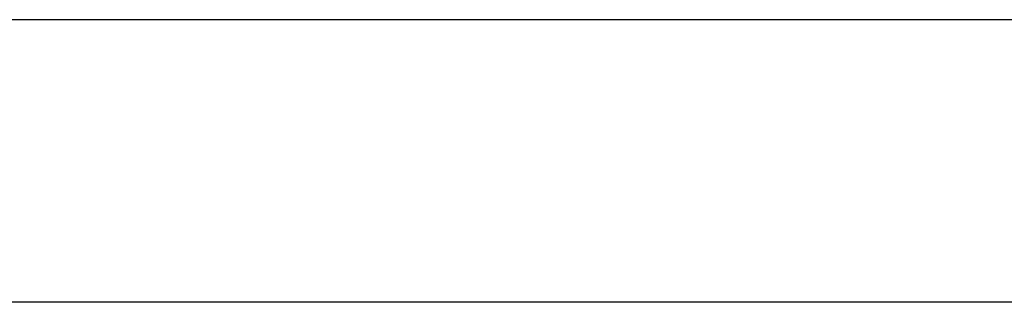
# Model space of a CAD drawing. Header units: millimetres. Extents: x 138 to 555, y 26 to 334.
# Tile 24 of 202: x 210.71 to 217.16, y 62.12 to 63.97. Entities that reach past the tile are written whole.
import ezdxf

# ---------------------------------------------------------------- set-up
doc = ezdxf.new("R2010")
doc.units = ezdxf.units.MM
for name, color, linetype in [('BottomLayer', 5, 'Continuous'), ('MidLayer2', 76, 'Continuous'), ('MidLayer3', 90, 'Continuous'), ('MidLayer4', 156, 'Continuous'), ('TopLayer', 1, 'Continuous')]:
    doc.layers.add(name, color=color, linetype=linetype)

msp = doc.modelspace()

# ---------------------------------------------------------------- linework, layer by layer
at = {"layer": 'BottomLayer'}
msp.add_line((368.2087, 62.1191), (161.4322, 62.1191), dxfattribs=at)
at = {"layer": 'MidLayer2'}
msp.add_line((368.2087, 62.1191), (161.4322, 62.1191), dxfattribs=at)
at = {"layer": 'MidLayer3'}
msp.add_line((368.2087, 62.1191), (161.4322, 62.1191), dxfattribs=at)
at = {"layer": 'MidLayer4'}
msp.add_line((361.6679, 63.9682), (167.973, 63.9682), dxfattribs=at)
at = {"layer": 'TopLayer'}
msp.add_line((368.2087, 62.1191), (161.4322, 62.1191), dxfattribs=at)

doc.saveas('drawing.dxf')
